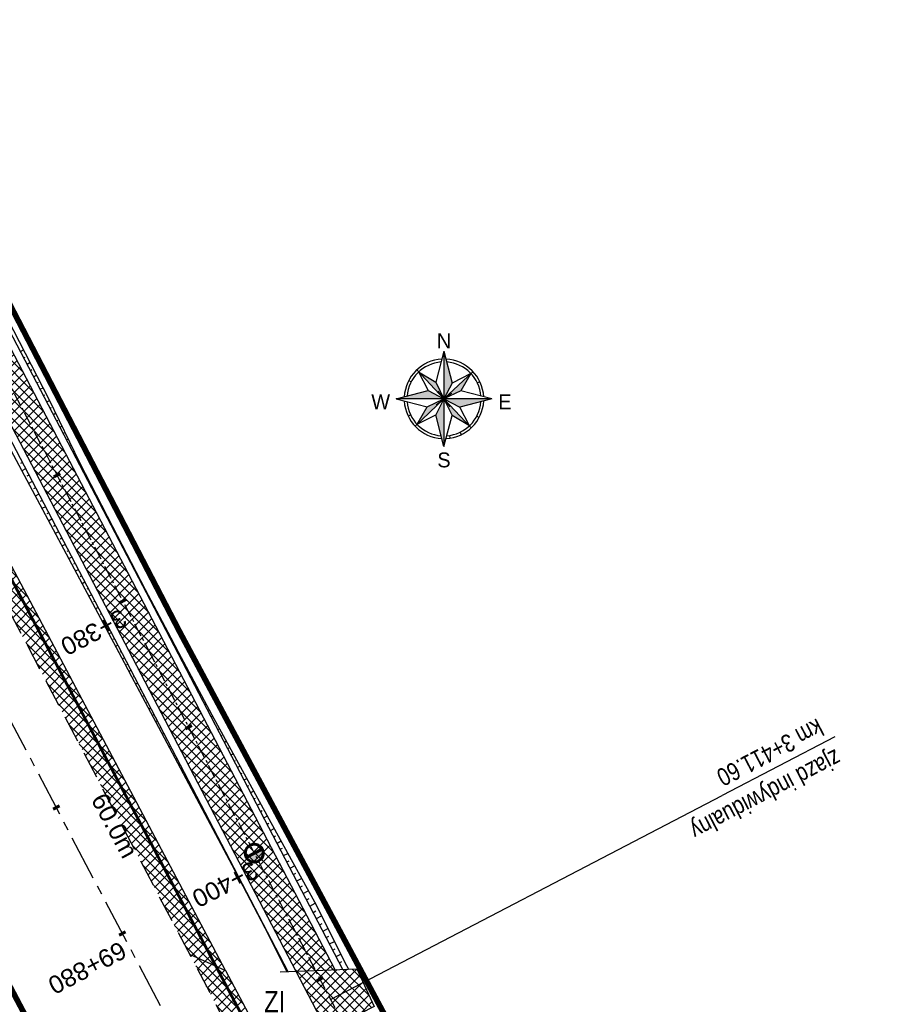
# Model space of a CAD drawing. Header units: metres. Extents: x 7529682 to 7533711, y 5721186 to 5727842.
# Tile 22 of 110: x 7531284 to 7531346, y 5724785 to 5724854. Entities that reach past the tile are written whole.
import ezdxf
from ezdxf.enums import TextEntityAlignment as Align

# ---------------------------------------------------------------- set-up
doc = ezdxf.new("R2010")
doc.units = ezdxf.units.M
for name, pattern in [('817-dzialki-09-05-04$0$HIDDEN', [0.375, 0.25, -0.125]), ('CENTER', [50.8, 31.75, -6.35, 6.35, -6.35]), ('HIDDEN', [9.525, 6.35, -3.175])]:
    doc.linetypes.add(name, pattern=pattern)
for name, color, linetype in [('C-DROGI-SYTUACJA-ETYKIETY', 7, 'Continuous'), ('D-hatch-pobocza', 131, 'Continuous'), ('D-hatch-zjazdy-BA', 244, 'Continuous'), ('D-hatch-zjazdy-kruszywo', 111, 'Continuous'), ('D-pobocza', 7, 'Continuous'), ('D-skarpa', 7, 'Continuous'), ('D-skarpa-kreskowanie', 7, 'Continuous')]:
    doc.layers.add(name, color=color, linetype=linetype)
doc.layers.add('D-hatch-ciag-pieszo-rowerowy', color=7, linetype='Continuous', lineweight=13, true_color=0xff9f80)
doc.layers.add('D-LR-etap-III', color=7, linetype='817-dzialki-09-05-04$0$HIDDEN', lineweight=50, true_color=0xff1aff)
for name, color, linetype, lineweight in [('D-krawędzie', 7, 'Continuous', 30), ('D-obrzeża', 7, 'Continuous', 30), ('D-opisy', 7, 'Continuous', 30), ('D-oś', 10, 'CENTER', 30), ('D-zjazdy', 7, 'Continuous', 30), ('D-zjazdy-opis', 7, 'Continuous', 30), ('PARSI', 252, 'Continuous', 13), ('Sieci-T-kanal technologiczny', 4, 'kt kanał technologiczny', 30)]:
    doc.layers.add(name, color=color, linetype=linetype, lineweight=lineweight)
doc.layers.add('D-opis-KT-dlugosci', color=7, linetype='Continuous', true_color=0xff8000)
doc.layers.add('poprzeczki', color=7, linetype='Continuous', true_color=0x0000c7)
doc.styles.add('2mm08', font='arial.ttf', dxfattribs={"width": 0.8})
doc.styles.add('ARIAL', font='arial.ttf', dxfattribs={"height": 1})
doc.styles.add('North Arrow Text', font='txt', dxfattribs={"height": 0.1})
doc.styles.get("Standard").update_dxf_attribs({"font": 'arial.ttf'})
doc.linetypes.add('kt kanał technologiczny', pattern='A,1,-0.8,["kt",Standard,S=0.5,R=0,X=-0.7,Y=-0.15],-0.3', length=2.1)
pattern_1 = [(45, (0.88535, 0.46493), (-0.33675960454, 0.33675960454), []), (135, (0.88535, 0.46493), (-0.33675960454, -0.33675960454), [])]
pattern_2 = [(45, (0, 0), (-0.33675960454, 0.33675960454), []), (135, (0, 0), (-0.33675960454, -0.33675960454), [])]

# ---------------------------------------------------------------- blocks, each defined once
blk = doc.blocks.new('KRZYZ')
at = {"layer": 'PARSI'}
for p, q in [((5, 0), (-5, 0)), ((0, -5), (0, 5))]:
    blk.add_line(p, q, dxfattribs=at)
blk = doc.blocks.new('orientacja')
at = {"layer": 'D-opisy', "lineweight": 25}
h = blk.add_hatch(color=256, dxfattribs=at)
h.paths.add_polyline_path([(6529063.97, 5548109.12), (6529063.97, 5548093.21), (6529066.73, 5548098.47)])
h.paths.add_polyline_path([(6529072.97, 5548101.66), (6529063.97, 5548093.21), (6529069.55, 5548095.88)])
h.paths.add_polyline_path([(6529079.89, 5548093.21), (6529063.97, 5548093.21), (6529069.23, 5548090.45)])
h.paths.add_polyline_path([(6529063.97, 5548093.21), (6529066.65, 5548087.63), (6529072.42, 5548084.21)])
h.paths.add_polyline_path([(6529063.97, 5548093.21), (6529061.21, 5548087.94), (6529063.97, 5548077.29)])
h.paths.add_polyline_path([(6529063.97, 5548093.21), (6529058.4, 5548090.53), (6529054.98, 5548084.75)])
h.paths.add_polyline_path([(6529058.71, 5548095.97), (6529048.06, 5548093.21), (6529063.97, 5548093.21)])
h.paths.add_polyline_path([(6529061.29, 5548098.78), (6529055.52, 5548102.2), (6529063.97, 5548093.21)])
for points in [[(6529063.97, 5548109.12), (6529061.29, 5548098.78)], [(6529063.97, 5548109.12), (6529063.97, 5548077.29)], [(6529063.97, 5548109.12), (6529066.73, 5548098.47)], [(6529063.97, 5548093.21), (6529054.89, 5548102.87)], [(6529055.52, 5548102.2), (6529058.71, 5548095.97)], [(6529055.52, 5548102.2), (6529061.29, 5548098.78)], [(6529063.97, 5548093.21), (6529073.64, 5548102.28)], [(6529052.23, 5548099.36), (6529053.04, 5548098.94)], [(6529061.29, 5548098.78), (6529063.97, 5548093.21)], [(6529072.97, 5548101.66), (6529066.73, 5548098.47)], [(6529072.97, 5548101.66), (6529069.55, 5548095.88)], [(6529075.92, 5548098.95), (6529075.1, 5548098.55)], [(6529048.06, 5548093.21), (6529058.71, 5548095.97)], [(6529058.71, 5548095.97), (6529063.97, 5548093.21)], [(6529066.73, 5548098.47), (6529063.97, 5548093.21)], [(6529069.55, 5548095.88), (6529063.97, 5548093.21)], [(6529079.89, 5548093.21), (6529069.55, 5548095.88)], [(6529079.89, 5548093.21), (6529048.06, 5548093.21)], [(6529048.06, 5548093.21), (6529058.4, 5548090.53)], [(6529063.97, 5548093.21), (6529054.31, 5548084.13)], [(6529058.4, 5548090.53), (6529063.97, 5548093.21)], [(6529063.97, 5548093.21), (6529061.21, 5548087.94)], [(6529063.97, 5548093.21), (6529073.05, 5548083.54)], [(6529063.97, 5548093.21), (6529069.23, 5548090.45)], [(6529063.97, 5548093.21), (6529066.65, 5548087.63)], [(6529079.89, 5548093.21), (6529069.23, 5548090.45)], [(6529054.98, 5548084.75), (6529058.4, 5548090.53)], [(6529072.42, 5548084.21), (6529069.23, 5548090.45)], [(6529052.02, 5548087.46), (6529052.85, 5548087.86)], [(6529054.98, 5548084.75), (6529061.21, 5548087.94)], [(6529063.97, 5548077.29), (6529061.21, 5548087.94)], [(6529063.97, 5548077.29), (6529066.65, 5548087.63)], [(6529072.42, 5548084.21), (6529066.65, 5548087.63)], [(6529074.9, 5548087.47), (6529075.71, 5548087.05)], [(6529065.76, 5548080.99), (6529065.89, 5548080.09)], [(6529069.32, 5548082.08), (6529069.72, 5548081.26)]]:
    blk.add_lwpolyline(points, dxfattribs=at)
for radius, start, end in [(13.26, 92.995, 177.005), (12.34, 94.3434, 175.6566), (13.26, 2.995, 87.005), (12.34, 4.3434, 85.6566), (13.26, 182.995, 267.005), (12.34, 184.3434, 265.6566), (13.26, 272.995, 357.005), (12.34, 274.3434, 355.6566)]:
    blk.add_arc((6529063.97, 5548093.21), radius, start, end, dxfattribs=at)
at = {"layer": 'D-opisy', "lineweight": 25, "xscale": 0.6489600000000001, "yscale": 0.6489600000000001, "zscale": 0.6489600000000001, "rotation": 306.822681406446}
blk.add_blockref('KRZYZ', (6529063.97, 5548093.21), dxfattribs=at)
at = {"layer": 'D-opisy', "lineweight": 25, "style": 'North Arrow Text'}
for s, p in [('N', (6529063.97, 5548108.61)), ('W', (6529042.87, 5548088.29)), ('E', (6529084.28, 5548088.29)), ('S', (6529063.97, 5548068.88))]:
    blk.add_text(s, height=4.96, dxfattribs=at).set_placement(p, align=Align.BOTTOM_CENTER)
blk = doc.blocks.new('AeccTickLine')
at = {"color": 0, "linetype": 'ByBlock', "lineweight": -2}
blk.add_line((0, 1), (0, -1), dxfattribs=at)
blk = doc.blocks.new('kilometraz')
at = {"linetype": 'ByBlock', "lineweight": -2}
blk.add_hatch(color=0, dxfattribs=at).paths.add_polyline_path([(0, -0.28125, 0.41421356), (0.28125, 0, 0.41421356), (0, 0.28125)])
at = {"color": 0, "linetype": 'ByBlock', "lineweight": -2}
blk.add_line((0, 0.28125), (0, -0.28125), dxfattribs=at)
blk.add_circle((0, 0), 0.28125, dxfattribs=at)

msp = doc.modelspace()

# ---------------------------------------------------------------- hatches: boundary and pattern name
at = {"layer": 'D-hatch-ciag-pieszo-rowerowy'}
h = msp.add_hatch(dxfattribs=at)
h.set_pattern_fill('ANSI37', color=256, scale=0.15, style=0)
h.set_pattern_definition(pattern_1)
h.paths.add_polyline_path([(7531176.002, 5725035.633), (7531173.776, 5725034.493), (7531202.515, 5724979.795), (7531233.696, 5724920.95), (7531258.824, 5724873.473), (7531292.225, 5724809.507), (7531303.703, 5724787.477), (7531306.47, 5724787.579), (7531294.441, 5724810.665), (7531261.037, 5724874.637), (7531235.905, 5724922.12), (7531204.726, 5724980.962)])
at = {"layer": 'D-hatch-pobocza'}
h = msp.add_hatch(dxfattribs=at)
h.set_pattern_fill('ANSI37', color=256, scale=0.15, style=0)
h.set_pattern_definition(pattern_2)
h.paths.add_polyline_path([(7531224.12, 5724929.62), (7531213.15, 5724949.98), (7531200.73, 5724973.91), (7531188.83, 5724996.41), (7531176.89, 5725019.33), (7531166.91, 5725038.07), (7531158.98, 5725054.059), (7531158.142, 5725051.386), (7531167.38, 5725033.767), (7531197.165, 5724976.988), (7531228.151, 5724918.034), (7531253.153, 5724870.491), (7531286.796, 5724806.654), (7531296.235, 5724788.675), (7531298.776, 5724787.518), (7531278.14, 5724826.49), (7531263.88, 5724853.83), (7531259.01, 5724862.85), (7531247.51, 5724884.88), (7531235.21, 5724908.21)])
at = {"layer": 'D-hatch-zjazdy-BA'}
h = msp.add_hatch(dxfattribs=at)
h.set_pattern_fill('ANSI37', color=256, scale=0.15, style=0)
h.set_pattern_definition(pattern_1)
h.paths.add_polyline_path([(7531305.884, 5724783.292), (7531309.218, 5724784.999), (7531307.992, 5724787.635), (7531303.703, 5724787.477)])
at = {"layer": 'D-hatch-zjazdy-kruszywo'}
h = msp.add_hatch(dxfattribs=at)
h.set_pattern_fill('ANSI37', color=256, scale=0.15, style=0)
h.set_pattern_definition(pattern_2)
h.paths.add_polyline_path([(7531298.776, 5724787.518), (7531296.235, 5724788.675), (7531302.441, 5724776.853), (7531302.377, 5724780.719)])

# ---------------------------------------------------------------- linework, layer by layer
at = {"layer": 'D-krawędzie', "linetype": 'HIDDEN', "ltscale": 0.3, "flags": 128}
msp.add_lwpolyline([(7530572.01, 5726166.06), (7530599.74, 5726113.52), (7530641.555, 5726032.008), (7530660.961, 5725995.07), (7530689.128, 5725941.54), (7530707.336, 5725907.032), (7530725.256, 5725873.093), (7530743.97, 5725837.654), (7530770.527, 5725787.119), (7530787.864, 5725754.267), (7530809.898, 5725712.542), (7530824.739, 5725684.389), (7530840.856, 5725653.693), (7530860.675, 5725616.154), (7530865.283, 5725607.394), (7530878.05, 5725583.08), (7530918.172, 5725507.178), (7530950.163, 5725446.305), (7530993.419, 5725364.265), (7531022.766, 5725308.719), (7531053.81, 5725249.872), (7531081.166, 5725197.875), (7531103.902, 5725154.541), (7531128.123, 5725108.448), (7531149.3, 5725068.25), (7531167.38, 5725033.767), (7531197.165, 5724976.988), (7531228.151, 5724918.034), (7531253.153, 5724870.491), (7531286.796, 5724806.654), (7531306.74, 5724768.665), (7531335.094, 5724714.652), (7531357.319, 5724672.439), (7531373.645, 5724641.454), (7531392.162, 5724605.999), (7531418.48, 5724555.853), (7531439.727, 5724515.582), (7531476.36, 5724446.19), (7531491.8, 5724416.76), (7531531.9, 5724339.933), (7531557.227, 5724291.659), (7531569.852, 5724267.577), (7531591.376, 5724226.548), (7531610.004, 5724191.103), (7531616.883, 5724177.999), (7531629.985, 5724153.025), (7531641.007, 5724132.022), (7531664.906, 5724087.617), (7531677.644, 5724064.786), (7531683.112, 5724054.988), (7531686.753, 5724048.18), (7531695.448, 5724031.697), (7531703.749, 5724015.917), (7531709.214, 5724005.514), (7531719.389, 5723986.147), (7531726.295, 5723973), (7531732.741, 5723960.736), (7531735.13, 5723956.19)], dxfattribs=at)
at = {"layer": 'D-LR-etap-III', "ltscale": 10, "flags": 128}
msp.add_lwpolyline([(7531750.474, 5723895.103, 0.4, 0.4, 0), (7531750.505, 5723895.13, 0.4, 0.4, 0), (7531682.71, 5724022.92, 0.4, 0.4, 0), (7531619.177, 5724147.204, 0.4, 0.4, 0), (7531592.309, 5724198.489, 0.4, 0.4, 0), (7531553.264, 5724272.919, 0.4, 0.4, 0), (7531504.02, 5724366.79, 0.4, 0.4, 0), (7531482.09, 5724407.62, 0.4, 0.4, 0), (7531412.35, 5724541.183, 0.4, 0.4, 0), (7531388.464, 5724586.93, 0.4, 0.4, 0), (7531345.12, 5724669.94, 0.4, 0.4, 0), (7531127.66, 5725081.67, 0.4, 0.4, 0), (7531059.253, 5725211.041, 0.4, 0.4, 0), (7531008.007, 5725307.954, 0.4, 0.4, 0), (7530964.182, 5725390.836, 0.4, 0.4, 0), (7530914.557, 5725484.684, 0.4, 0.4, 0), (7530865.243, 5725577.494, 0.4, 0.4, 0), (7530840.085, 5725624.059, 0.4, 0.4, 0), (7530802.56, 5725694.925, 0.4, 0.4, 0), (7530755.54, 5725787.51, 0.4, 0.4, 0), (7530708.718, 5725876.303, 0.4, 0.4, 0), (7530695.12, 5725902.09, 0.4, 0.4, 0), (7530642.914, 5726001.078, 0.4, 0.4, 0), (7530634.935, 5726016.147, 0.4, 0.4, 0), (7530610.82, 5726061.93, 0.4, 0.4, 0), (7530610.82, 5726061.93, 0.4, 0.4, 0), (7530607.21, 5726063.51, 0.4, 0.4, 0), (7530597.42, 5726080.68, 0.4, 0.4, 0), (7530591.16, 5726088.44, 0.4, 0.4, 0), (7530581.28, 5726107.21, 0.4, 0.4, 0), (7530571.29, 5726130.56, 0.4, 0.4, 0), (7530549.555, 5726171.527, 0.4, 0.4, 0), (7530531.014, 5726206.474, 0.4, 0.4, 0), (7530516.461, 5726236.017, 0.4, 0.4, 0), (7530500.799, 5726266.141, 0.4, 0.4, 0), (7530491.35, 5726283.94, 0.4, 0.4, 0), (7530482.4, 5726303.41, 0.4, 0.4, 0), (7530482.4, 5726303.41, 0.4, 0.4, 0), (7530450.41, 5726357.28, 0.4, 0.4, 0), (7530397.759, 5726458.5, 0.4, 0.4, 0), (7530334.708, 5726583.665, 0.4, 0.4, 0), (7530303.939, 5726645.168, 0.4, 0.4, 0), (7530300.51, 5726651.778, 0.4, 0.4, 0), (7530289.214, 5726671.967, 0.4, 0.4, 0), (7530281.54, 5726685.57, 0.4, 0.4, 0), (7530261.371, 5726724.163, 0.4, 0.4, 0), (7530254.03, 5726738.21, 0.4, 0.4, 0), (7530197.22, 5726845.06, 0.4, 0.4, 0), (7530194.71, 5726849.15, 0.4, 0.4, 0), (7530195.92, 5726850.75, 0.4, 0.4, 0), (7530170.547, 5726892.961, 0.4, 0.4, 0), (7530143.175, 5726945.066, 0.4, 0.4, 0), (7530105.06, 5727018.32, 0.4, 0.4, 0), (7530100.06, 5727027.16, 0.4, 0.4, 0), (7530062.319, 5727099.625, 0.4, 0.4, 0), (7530015.379, 5727189.42, 0.4, 0.4, 0), (7529983.208, 5727250.207, 0.4, 0.4, 0), (7529953.284, 5727306.747, 0.4, 0.4, 0), (7529900.671, 5727406.159, 0.4, 0.4, 0), (7529890.63, 5727425.131, 0.4, 0.4, 0), (7529875.155, 5727454.426, 0.4, 0.4, 0), (7529857.56, 5727487.787, 0.4, 0.4, 0), (7529835.194, 5727530.193, 0.4, 0.4, 0), (7529811.741, 5727574.662, 0.4, 0.4, 0), (7529792.102, 5727611.923, 0.4, 0.4, 0), (7529768.066, 5727657.47, 0.4, 0.4, 0), (7529755.211, 5727682.131, 0.4, 0.4, 0), (7529753.31, 5727681.13, 0.4, 0.4, 0), (7529739.21, 5727707.77, 0.4, 0.4, 0), (7529735.395, 5727711.252, 0.4, 0.4, 0), (7529725.42, 5727730.2, 0.4, 0.4, 0), (7529723.55, 5727729.88, 0.4, 0.4, 0), (7529695.567, 5727782.932, 0.4, 0.4, 0), (7529717.68, 5727794.024, 0.4, 0.4, 0), (7529736.275, 5727758.647, 0.4, 0.4, 0), (7529736.275, 5727758.647, 0.4, 0.4, 0), (7529744.511, 5727750.406, 0.4, 0.4, 0), (7529744.511, 5727750.406, 0.4, 0.4, 0), (7529750.283, 5727738.55, 0.4, 0.4, 0), (7529777.109, 5727687.569, 0.4, 0.4, 0), (7529796.515, 5727651.33, 0.4, 0.4, 0), (7529814.938, 5727616.793, 0.4, 0.4, 0), (7529839.007, 5727572.304, 0.4, 0.4, 0), (7529860.618, 5727532.509, 0.4, 0.4, 0), (7529882.349, 5727491.504, 0.4, 0.4, 0), (7529904.865, 5727449.096, 0.4, 0.4, 0), (7529920.747, 5727418.885, 0.4, 0.4, 0), (7529946.677, 5727368.547, 0.4, 0.4, 0), (7529972.025, 5727320.573, 0.4, 0.4, 0), (7529987.74, 5727290.153, 0.4, 0.4, 0), (7529996.497, 5727273.662, 0.4, 0.4, 0), (7530017.541, 5727234.203, 0.4, 0.4, 0), (7530033.054, 5727204.864, 0.4, 0.4, 0), (7530051.623, 5727170.223, 0.4, 0.4, 0), (7530069.277, 5727137.016, 0.4, 0.4, 0), (7530089.385, 5727097.534, 0.4, 0.4, 0), (7530109.713, 5727060.747, 0.4, 0.4, 0), (7530136.77, 5727011.64, 0.4, 0.4, 0), (7530162.447, 5726962.744, 0.4, 0.4, 0), (7530187.674, 5726916.992, 0.4, 0.4, 0), (7530207.821, 5726879.335, 0.4, 0.4, 0), (7530230.626, 5726834.519, 0.4, 0.4, 0), (7530262.288, 5726776.618, 0.4, 0.4, 0), (7530277.51, 5726760.213, 0.4, 0.4, 0), (7530286.037, 5726744.107, 0.4, 0.4, 0), (7530288.097, 5726735.884, 0.4, 0.4, 0), (7530290.394, 5726725.047, 0.4, 0.4, 0), (7530296.177, 5726713.583, 0.4, 0.4, 0), (7530302.726, 5726701.182, 0.4, 0.4, 0), (7530325.685, 5726657.466, 0.4, 0.4, 0), (7530343.244, 5726623.649, 0.4, 0.4, 0), (7530360.23, 5726591.747, 0.4, 0.4, 0), (7530383.209, 5726548.059, 0.4, 0.4, 0), (7530406.018, 5726503.606, 0.4, 0.4, 0), (7530427.465, 5726462.62, 0.4, 0.4, 0), (7530447.928, 5726424.388, 0.4, 0.4, 0), (7530471.127, 5726379.921, 0.4, 0.4, 0), (7530490.501, 5726343.033, 0.4, 0.4, 0), (7530509.499, 5726306.733, 0.4, 0.4, 0), (7530529.89, 5726267.244, 0.4, 0.4, 0), (7530543.852, 5726238.99, 0.4, 0.4, 0), (7530554.809, 5726218.944, 0.4, 0.4, 0), (7530559.027, 5726212.223, 0.4, 0.4, 0), (7530563.061, 5726206.41, 0.4, 0.4, 0), (7530566.934, 5726200.464, 0.4, 0.4, 0), (7530569.771, 5726194.902, 0.4, 0.4, 0), (7530571.473, 5726191.282, 0.4, 0.4, 0), (7530572.839, 5726188.025, 0.4, 0.4, 0), (7530575.295, 5726182.035, 0.4, 0.4, 0), (7530579.737, 5726173.306, 0.4, 0.4, 0), (7530583.3, 5726167.41, 0.4, 0.4, 0), (7530593.4, 5726163.33, 0.4, 0.4, 0), (7530598.618, 5726155.264, 0.4, 0.4, 0), (7530608.258, 5726140.497, 0.4, 0.4, 0), (7530603.27, 5726136.83, 0.4, 0.4, 0), (7530606.53, 5726131.84, 0.4, 0.4, 0), (7530604.239, 5726124.217, 0.4, 0.4, 0), (7530605.847, 5726121.63, 0.4, 0.4, 0), (7530608.972, 5726116.164, 0.4, 0.4, 0), (7530618.114, 5726097.791, 0.4, 0.4, 0), (7530651.213, 5726034.96, 0.4, 0.4, 0), (7530670.244, 5725998.611, 0.4, 0.4, 0), (7530698.075, 5725945.953, 0.4, 0.4, 0), (7530716.506, 5725911.305, 0.4, 0.4, 0), (7530735.223, 5725875.667, 0.4, 0.4, 0), (7530752.504, 5725842.155, 0.4, 0.4, 0), (7530778.311, 5725793.501, 0.4, 0.4, 0), (7530797.5, 5725756.382, 0.4, 0.4, 0), (7530812.519, 5725728.289, 0.4, 0.4, 0), (7530820.039, 5725713.16, 0.4, 0.4, 0), (7530822.422, 5725710.194, 0.4, 0.4, 0), (7530833.155, 5725688.801, 0.4, 0.4, 0), (7530849.629, 5725656.159, 0.4, 0.4, 0), (7530867.983, 5725621.964, 0.4, 0.4, 0), (7530872.63, 5725612.888, 0.4, 0.4, 0), (7530880.354, 5725597.595, 0.4, 0.4, 0), (7530883.839, 5725593.389, 0.4, 0.4, 0), (7530891.782, 5725587.763, 0.4, 0.4, 0), (7530895.039, 5725584.281, 0.4, 0.4, 0), (7530897.034, 5725580.941, 0.4, 0.4, 0), (7530900.952, 5725579.946, 0.4, 0.4, 0), (7530904.81, 5725571.977, 0.4, 0.4, 0), (7530903.682, 5725568.566, 0.4, 0.4, 0), (7530908.901, 5725558.845, 0.4, 0.4, 0), (7530910.252, 5725545.672, 0.4, 0.4, 0), (7530912.873, 5725538.646, 0.4, 0.4, 0), (7530945.278, 5725478.464, 0.4, 0.4, 0), (7530959.692, 5725450.246, 0.4, 0.4, 0), (7531002.827, 5725368.192, 0.4, 0.4, 0), (7531044.704, 5725290.314, 0.4, 0.4, 0), (7531064.099, 5725253.213, 0.4, 0.4, 0), (7531083.01, 5725216.678, 0.4, 0.4, 0), (7531113.013, 5725158.466, 0.4, 0.4, 0), (7531137.364, 5725113.071, 0.4, 0.4, 0), (7531150.831, 5725086.712, 0.4, 0.4, 0), (7531159.746, 5725076.641, 0.4, 0.4, 0), (7531166.31, 5725074.58, 0.4, 0.4, 0), (7531172.29, 5725062.58, 0.4, 0.4, 0), (7531170.59, 5725055.606, 0.4, 0.4, 0), (7531173.733, 5725044.081, 0.4, 0.4, 0), (7531215.342, 5724964.86, 0.4, 0.4, 0), (7531238.054, 5724921.685, 0.4, 0.4, 0), (7531262.39, 5724875.283, 0.4, 0.4, 0), (7531295.587, 5724811.266, 0.4, 0.4, 0), (7531348.488, 5724712.363, 0.4, 0.4, 0), (7531363.741, 5724682.684, 0.4, 0.4, 0), (7531366.987, 5724675.865, 0.4, 0.4, 0), (7531382.541, 5724646.111, 0.4, 0.4, 0), (7531401.299, 5724610.875, 0.4, 0.4, 0), (7531428.965, 5724558.862, 0.4, 0.4, 0), (7531449.111, 5724520.398, 0.4, 0.4, 0), (7531477.293, 5724465.831, 0.4, 0.4, 0), (7531500.996, 5724421.113, 0.4, 0.4, 0), (7531512.122, 5724400.549, 0.4, 0.4, 0), (7531513.782, 5724396.757, 0.4, 0.4, 0), (7531526.32, 5724379.39, 0.4, 0.4, 0), (7531566.784, 5724302.736, 0.4, 0.4, 0), (7531612.277, 5724225.61, 0.4, 0.4, 0), (7531620.493, 5724210.548, 0.4, 0.4, 0), (7531631.578, 5724196.258, 0.4, 0.4, 0), (7531653.484, 5724152.434, 0.4, 0.4, 0), (7531661.151, 5724128.494, 0.4, 0.4, 0), (7531673.881, 5724101.186, 0.4, 0.4, 0), (7531684.691, 5724081.184, 0.4, 0.4, 0), (7531699.212, 5724051.17, 0.4, 0.4, 0), (7531704.034, 5724040.584, 0.4, 0.4, 0), (7531704.034, 5724040.584, 0.4, 0.4, 0), (7531703.913, 5724037.17, 0.4, 0.4, 0), (7531736.42, 5723969.232, 0.4, 0.4, 0), (7531738.285, 5723967.699, 0.4, 0.4, 0), (7531742.181, 5723962.346, 0.4, 0.4, 0), (7531744.286, 5723958.616, 0.4, 0.4, 0), (7531755.393, 5723944.193, 0.4, 0.4, 0), (7531758.69, 5723936.76, 0.4, 0.4, 0), (7531780.08, 5723929.25, 0.4, 0.4, 0), (7531792.612, 5723906.338, 0.4, 0.4, 0), (7531792.612, 5723906.338, 0.4, 0.4, 0), (7531756.962, 5723883.055, 0.4, 0.4, 0), (7531750.46, 5723895.13, 0.4, 0.4, 0), (7531750.46, 5723895.13, 0, 0, 0)], format="xyseb", dxfattribs=at)
at = {"layer": 'D-obrzeża'}
for points in [[(7531306.47, 5724787.579), (7531294.441, 5724810.665), (7531261.037, 5724874.637), (7531235.905, 5724922.12), (7531204.726, 5724980.962), (7531173.078, 5725041.197, -0.068789), (7531170.289, 5725048.924), (7531169.644, 5725051.962, 0.068574), (7531168.256, 5725055.815), (7531166.709, 5725058.764, -0.29099), (7531166.888, 5725060.903), (7531168.105, 5725062.505)], [(7531162.547, 5725061.318), (7531165.882, 5725054.959, -0.068574), (7531167.27, 5725051.106), (7531167.915, 5725048.068, 0.068789), (7531170.704, 5725040.34), (7531202.515, 5724979.795), (7531233.696, 5724920.95), (7531258.824, 5724873.473), (7531292.225, 5724809.507), (7531312.052, 5724771.454), (7531340.423, 5724719.339, -0.00902), (7531345.426, 5724709.741), (7531362.629, 5724675.233), (7531378.958, 5724644.242), (7531397.477, 5724608.783), (7531423.79, 5724558.646), (7531445.036, 5724518.378), (7531473.71, 5724463.87), (7531497.095, 5724419.316), (7531505.905, 5724402.511, -0.033171), (7531508.586, 5724396.451), (7531511.248, 5724389.164)]]:
    msp.add_lwpolyline(points, format="xyb", dxfattribs=at)
at = {"layer": 'D-oś', "ltscale": 0.03}
msp.add_lwpolyline([(7531156.869, 5725074.83), (7531166.993, 5725055.55, -0.068732), (7531168.479, 5725051.432), (7531169.1, 5725048.503, 0.068783), (7531171.89, 5725040.776), (7531203.621, 5724980.378), (7531234.8, 5724921.535), (7531259.931, 5724874.055), (7531293.333, 5724810.086), (7531313.16, 5724772.033), (7531341.529, 5724719.923, -0.009023), (7531346.533, 5724710.322), (7531363.735, 5724675.815), (7531380.065, 5724644.823), (7531398.584, 5724609.363), (7531424.897, 5724559.228), (7531446.142, 5724518.961), (7531474.816, 5724464.452), (7531498.201, 5724419.897)], format="xyb", dxfattribs=at)
at = {"layer": 'D-oś', "ltscale": 0.1}
msp.add_lwpolyline([(7531488.683, 5724414.901), (7531465.302, 5724459.448), (7531436.63, 5724513.951), (7531415.383, 5724554.223), (7531389.061, 5724604.375), (7531370.545, 5724639.828), (7531354.222, 5724670.808), (7531331.996, 5724713.024), (7531303.641, 5724767.038), (7531283.699, 5724805.024), (7531250.055, 5724868.862), (7531225.053, 5724916.406), (7531194.065, 5724975.362), (7531164.28, 5725032.142), (7531146.202, 5725066.622)], dxfattribs=at)
at = {"layer": 'D-pobocza'}
for points in [[(7531307.023, 5724787.599), (7531294.884, 5724810.896), (7531261.48, 5724874.869), (7531236.347, 5724922.354), (7531205.169, 5724981.195), (7531173.553, 5725041.368, -0.068789), (7531170.764, 5725049.096), (7531170.119, 5725052.133, 0.068574), (7531168.73, 5725055.986), (7531167.152, 5725058.996, -0.29099), (7531167.286, 5725060.6), (7531168.707, 5725062.47)], [(7531162.212, 5725060.882), (7531165.407, 5725054.788, -0.068574), (7531166.795, 5725050.935), (7531167.44, 5725047.896, 0.068789), (7531170.23, 5725040.168), (7531202.073, 5724979.562), (7531233.254, 5724920.716), (7531258.382, 5724873.241), (7531291.782, 5724809.276), (7531303.156, 5724787.446)]]:
    msp.add_lwpolyline(points, format="xyb", dxfattribs=at)
msp.add_lwpolyline([(7531298.776, 5724787.518), (7531278.14, 5724826.49), (7531263.88, 5724853.83), (7531259.01, 5724862.85), (7531247.51, 5724884.88), (7531235.21, 5724908.21), (7531224.12, 5724929.62), (7531213.15, 5724949.98), (7531200.73, 5724973.91), (7531188.83, 5724996.41), (7531176.89, 5725019.33), (7531166.91, 5725038.07), (7531158.98, 5725054.059), (7531158.142, 5725051.386)], dxfattribs=at)
at = {"layer": 'D-skarpa', "linetype": 'Continuous'}
for points in [[(7531230.708, 5724934.053, -0.000223), (7531256.277, 5724885.356), (7531258.574, 5724880.914), (7531261.648, 5724874.964), (7531263.151, 5724872.011), (7531267.688, 5724863.099), (7531270.049, 5724858.691), (7531272.444, 5724854.301), (7531274.719, 5724849.848), (7531276.999, 5724845.398), (7531279.375, 5724840.998), (7531281.743, 5724836.594), (7531286.35, 5724827.719), (7531288.531, 5724823.211), (7531290.815, 5724818.767), (7531293.119, 5724814.331), (7531294.924, 5724810.915), (7531295.463, 5724809.898), (7531297.815, 5724805.5), (7531302.62, 5724796.728), (7531305.022, 5724792.341), (7531307.283, 5724787.881), (7531307.417, 5724787.613)], [(7531228.71, 5724927.335, -0.000386), (7531236.047, 5724914.248), (7531238.562, 5724909.923), (7531240.908, 5724905.507), (7531247.955, 5724892.266), (7531250.347, 5724887.875), (7531252.783, 5724883.507), (7531255.08, 5724879.065), (7531257.339, 5724874.604), (7531258.085, 5724873.078), (7531259.493, 5724870.101), (7531261.633, 5724865.577), (7531264.108, 5724861.229), (7531266.812, 5724857.001), (7531269.084, 5724852.546), (7531271.476, 5724848.155), (7531280.42, 5724830.262), (7531282.741, 5724825.834), (7531291.634, 5724809.199), (7531292.169, 5724808.196), (7531299.223, 5724794.958), (7531301.525, 5724790.519), (7531303.079, 5724787.454)]]:
    msp.add_lwpolyline(points, format="xyb", dxfattribs=at)
at = {"layer": 'D-skarpa-kreskowanie', "linetype": 'Continuous'}
for p, q in [((7531284.352, 5724831.067, 108.7), (7531284.556, 5724831.174, 108.546)), ((7531284.583, 5724830.624, 108.701), (7531284.685, 5724830.677, 108.625)), ((7531284.814, 5724830.181, 108.702), (7531285.017, 5724830.287, 108.55)), ((7531285.046, 5724829.738, 108.703), (7531285.147, 5724829.79, 108.627)), ((7531285.277, 5724829.294, 108.704), (7531285.478, 5724829.399, 108.553)), ((7531285.509, 5724828.851, 108.705), (7531285.608, 5724828.903, 108.63)), ((7531285.74, 5724828.408, 108.706), (7531285.939, 5724828.512, 108.557)), ((7531285.972, 5724827.965, 108.707), (7531286.07, 5724828.016, 108.633)), ((7531286.203, 5724827.522, 108.708), (7531286.396, 5724827.622, 108.563)), ((7531286.434, 5724827.078, 108.709), (7531286.522, 5724827.124, 108.643)), ((7531286.666, 5724826.635, 108.71), (7531286.825, 5724826.718, 108.59)), ((7531286.897, 5724826.192, 108.711), (7531286.968, 5724826.229, 108.657)), ((7531287.129, 5724825.749, 108.712), (7531287.253, 5724825.814, 108.618)), ((7531287.36, 5724825.305, 108.712), (7531287.414, 5724825.334, 108.672)), ((7531287.592, 5724824.862, 108.713), (7531287.682, 5724824.91, 108.645)), ((7531287.823, 5724824.419, 108.714), (7531287.86, 5724824.438, 108.687)), ((7531288.054, 5724823.976, 108.715), (7531288.111, 5724824.005, 108.673)), ((7531288.286, 5724823.533, 108.716), (7531288.305, 5724823.543, 108.702)), ((7531284.484, 5724823.252, 108.583), (7531284.342, 5724823.178, 108.477)), ((7531284.715, 5724822.809, 108.584), (7531284.436, 5724822.663, 108.374)), ((7531288.517, 5724823.089, 108.717), (7531288.543, 5724823.103, 108.698)), ((7531284.947, 5724822.366, 108.585), (7531284.809, 5724822.294, 108.482)), ((7531288.749, 5724822.646, 108.718), (7531288.761, 5724822.652, 108.709)), ((7531288.98, 5724822.203, 108.719), (7531289.002, 5724822.215, 108.702)), ((7531285.178, 5724821.922, 108.586), (7531284.907, 5724821.781, 108.383)), ((7531285.41, 5724821.479, 108.587), (7531285.276, 5724821.41, 108.487)), ((7531289.212, 5724821.76, 108.72), (7531289.222, 5724821.765, 108.712)), ((7531289.443, 5724821.317, 108.721), (7531289.462, 5724821.327, 108.707)), ((7531285.641, 5724821.036, 108.588), (7531285.379, 5724820.899, 108.391)), ((7531289.674, 5724820.873, 108.722), (7531289.683, 5724820.878, 108.715)), ((7531285.873, 5724820.593, 108.589), (7531285.744, 5724820.525, 108.492)), ((7531286.104, 5724820.15, 108.59), (7531285.85, 5724820.017, 108.399)), ((7531289.906, 5724820.43, 108.723), (7531289.922, 5724820.439, 108.711)), ((7531290.137, 5724819.987, 108.724), (7531290.145, 5724819.991, 108.718)), ((7531286.335, 5724819.706, 108.591), (7531286.211, 5724819.641, 108.497)), ((7531286.567, 5724819.263, 108.592), (7531286.322, 5724819.135, 108.408)), ((7531290.369, 5724819.544, 108.725), (7531290.382, 5724819.55, 108.715)), ((7531286.798, 5724818.82, 108.593), (7531286.678, 5724818.757, 108.502)), ((7531290.6, 5724819.1, 108.726), (7531290.606, 5724819.103, 108.721)), ((7531290.832, 5724818.657, 108.727), (7531290.842, 5724818.663, 108.719)), ((7531287.03, 5724818.377, 108.594), (7531286.793, 5724818.253, 108.416)), ((7531287.261, 5724817.934, 108.595), (7531287.145, 5724817.873, 108.507)), ((7531291.063, 5724818.214, 108.728), (7531291.068, 5724818.217, 108.724)), ((7531287.493, 5724817.49, 108.596), (7531287.265, 5724817.371, 108.424)), ((7531291.294, 5724817.771, 108.728), (7531291.304, 5724817.776, 108.723)), ((7531291.526, 5724817.328, 108.729), (7531291.53, 5724817.33, 108.728)), ((7531287.724, 5724817.047, 108.597), (7531287.612, 5724816.989, 108.513)), ((7531287.955, 5724816.604, 108.598), (7531287.736, 5724816.49, 108.433)), ((7531291.757, 5724816.884, 108.73), (7531291.765, 5724816.889, 108.728)), ((7531288.187, 5724816.161, 108.598), (7531288.079, 5724816.105, 108.518)), ((7531291.989, 5724816.441, 108.731), (7531291.993, 5724816.443, 108.731)), ((7531292.22, 5724815.998, 108.732), (7531292.227, 5724816.002, 108.732)), ((7531288.418, 5724815.717, 108.599), (7531288.208, 5724815.608, 108.441)), ((7531288.65, 5724815.274, 108.6), (7531288.547, 5724815.22, 108.523)), ((7531292.458, 5724815.558, 108.734), (7531292.455, 5724815.557, 108.734)), ((7531292.689, 5724815.115, 108.736), (7531292.683, 5724815.112, 108.734)), ((7531288.881, 5724814.831, 108.601), (7531288.679, 5724814.726, 108.45)), ((7531289.113, 5724814.388, 108.602), (7531289.014, 5724814.336, 108.528)), ((7531292.92, 5724814.671, 108.738), (7531292.917, 5724814.67, 108.737)), ((7531289.344, 5724813.945, 108.603), (7531289.151, 5724813.844, 108.458)), ((7531293.151, 5724814.228, 108.74), (7531293.146, 5724814.225, 108.736)), ((7531293.382, 5724813.785, 108.741), (7531293.38, 5724813.783, 108.739)), ((7531289.575, 5724813.501, 108.604), (7531289.481, 5724813.452, 108.533)), ((7531289.807, 5724813.058, 108.605), (7531289.622, 5724812.962, 108.466)), ((7531293.614, 5724813.341, 108.742), (7531293.609, 5724813.339, 108.738)), ((7531290.038, 5724812.615, 108.606), (7531289.948, 5724812.568, 108.538)), ((7531293.845, 5724812.898, 108.742), (7531293.843, 5724812.897, 108.741)), ((7531294.076, 5724812.455, 108.743), (7531294.072, 5724812.452, 108.74)), ((7531290.27, 5724812.172, 108.607), (7531290.094, 5724812.08, 108.475)), ((7531290.501, 5724811.729, 108.608), (7531290.415, 5724811.684, 108.543)), ((7531294.307, 5724812.011, 108.744), (7531294.305, 5724812.01, 108.742)), ((7531290.733, 5724811.285, 108.609), (7531290.565, 5724811.198, 108.483)), ((7531294.538, 5724811.568, 108.745), (7531294.535, 5724811.566, 108.742)), ((7531294.77, 5724811.125, 108.745), (7531294.768, 5724811.124, 108.744)), ((7531290.964, 5724810.842, 108.61), (7531290.883, 5724810.8, 108.549)), ((7531291.195, 5724810.399, 108.611), (7531291.037, 5724810.316, 108.491)), ((7531295.002, 5724810.682, 108.744), (7531294.997, 5724810.679, 108.744)), ((7531295.228, 5724810.236, 108.744), (7531295.232, 5724810.238, 108.742)), ((7531291.427, 5724809.956, 108.612), (7531291.35, 5724809.915, 108.554)), ((7531295.459, 5724809.792, 108.745), (7531295.472, 5724809.799, 108.736)), ((7531291.658, 5724809.512, 108.613), (7531291.508, 5724809.434, 108.5)), ((7531291.89, 5724809.069, 108.614), (7531291.817, 5724809.031, 108.559)), ((7531295.69, 5724809.349, 108.746), (7531295.701, 5724809.355, 108.738)), ((7531295.921, 5724808.906, 108.747), (7531295.951, 5724808.921, 108.725)), ((7531292.121, 5724808.626, 108.614), (7531291.979, 5724808.552, 108.508)), ((7531292.352, 5724808.182, 108.615), (7531292.283, 5724808.146, 108.564)), ((7531296.152, 5724808.462, 108.748), (7531296.171, 5724808.472, 108.734)), ((7531292.583, 5724807.739, 108.616), (7531292.449, 5724807.669, 108.516)), ((7531296.383, 5724808.019, 108.749), (7531296.429, 5724808.043, 108.715)), ((7531296.614, 5724807.575, 108.75), (7531296.641, 5724807.589, 108.73)), ((7531292.814, 5724807.295, 108.617), (7531292.749, 5724807.262, 108.569)), ((7531293.045, 5724806.852, 108.618), (7531292.92, 5724806.787, 108.524)), ((7531296.845, 5724807.132, 108.751), (7531296.908, 5724807.164, 108.704)), ((7531293.276, 5724806.409, 108.619), (7531293.215, 5724806.377, 108.574)), ((7531297.077, 5724806.689, 108.752), (7531297.112, 5724806.707, 108.726)), ((7531297.308, 5724806.245, 108.753), (7531297.386, 5724806.286, 108.694)), ((7531293.507, 5724805.965, 108.62), (7531293.39, 5724805.904, 108.532)), ((7531293.738, 5724805.522, 108.621), (7531293.681, 5724805.492, 108.579)), ((7531297.539, 5724805.802, 108.754), (7531297.582, 5724805.824, 108.721)), ((7531297.77, 5724805.358, 108.755), (7531297.865, 5724805.408, 108.683)), ((7531293.969, 5724805.078, 108.622), (7531293.86, 5724805.022, 108.54)), ((7531298.001, 5724804.915, 108.756), (7531298.053, 5724804.942, 108.716)), ((7531294.2, 5724804.635, 108.623), (7531294.148, 5724804.608, 108.584)), ((7531294.431, 5724804.192, 108.624), (7531294.331, 5724804.139, 108.548)), ((7531298.232, 5724804.471, 108.757), (7531298.346, 5724804.531, 108.671)), ((7531298.463, 5724804.028, 108.758), (7531298.524, 5724804.06, 108.711)), ((7531294.662, 5724803.748, 108.625), (7531294.614, 5724803.723, 108.589)), ((7531294.893, 5724803.305, 108.626), (7531294.801, 5724803.257, 108.557)), ((7531298.694, 5724803.585, 108.759), (7531298.826, 5724803.654, 108.659)), ((7531295.124, 5724802.861, 108.627), (7531295.08, 5724802.838, 108.594)), ((7531298.925, 5724803.141, 108.76), (7531298.996, 5724803.178, 108.706)), ((7531299.156, 5724802.698, 108.76), (7531299.307, 5724802.776, 108.647)), ((7531295.355, 5724802.418, 108.628), (7531295.271, 5724802.374, 108.565)), ((7531295.586, 5724801.974, 108.629), (7531295.546, 5724801.954, 108.599)), ((7531299.387, 5724802.254, 108.761), (7531299.467, 5724802.296, 108.701)), ((7531295.817, 5724801.531, 108.63), (7531295.742, 5724801.492, 108.573)), ((7531299.618, 5724801.811, 108.762), (7531299.787, 5724801.899, 108.635)), ((7531299.849, 5724801.367, 108.763), (7531299.938, 5724801.414, 108.696)), ((7531296.048, 5724801.088, 108.63), (7531296.012, 5724801.069, 108.604)), ((7531296.279, 5724800.644, 108.631), (7531296.212, 5724800.609, 108.581)), ((7531300.08, 5724800.924, 108.764), (7531300.268, 5724801.022, 108.623)), ((7531300.311, 5724800.481, 108.765), (7531300.41, 5724800.532, 108.691)), ((7531296.51, 5724800.201, 108.632), (7531296.479, 5724800.184, 108.609)), ((7531300.542, 5724800.037, 108.766), (7531300.748, 5724800.145, 108.611)), ((7531296.741, 5724799.757, 108.633), (7531296.682, 5724799.726, 108.589)), ((7531296.972, 5724799.314, 108.634), (7531296.945, 5724799.3, 108.614)), ((7531300.773, 5724799.594, 108.767), (7531300.881, 5724799.65, 108.686)), ((7531301.004, 5724799.15, 108.768), (7531301.229, 5724799.268, 108.599)), ((7531297.203, 5724798.87, 108.635), (7531297.153, 5724798.844, 108.597)), ((7531301.235, 5724798.707, 108.769), (7531301.352, 5724798.768, 108.681)), ((7531297.434, 5724798.427, 108.636), (7531297.411, 5724798.415, 108.619)), ((7531297.665, 5724797.984, 108.637), (7531297.623, 5724797.961, 108.605)), ((7531301.466, 5724798.264, 108.77), (7531301.71, 5724798.39, 108.587)), ((7531301.697, 5724797.82, 108.771), (7531301.824, 5724797.886, 108.676)), ((7531297.897, 5724797.54, 108.638), (7531297.877, 5724797.53, 108.624)), ((7531298.128, 5724797.097, 108.639), (7531298.093, 5724797.079, 108.613)), ((7531301.928, 5724797.377, 108.772), (7531302.19, 5724797.513, 108.575)), ((7531298.359, 5724796.653, 108.64), (7531298.343, 5724796.645, 108.629)), ((7531302.159, 5724796.933, 108.773), (7531302.295, 5724797.004, 108.671)), ((7531302.39, 5724796.49, 108.774), (7531302.671, 5724796.636, 108.563)), ((7531298.59, 5724796.21, 108.641), (7531298.563, 5724796.196, 108.621)), ((7531298.821, 5724795.767, 108.642), (7531298.81, 5724795.761, 108.633)), ((7531302.621, 5724796.046, 108.775), (7531302.766, 5724796.122, 108.666)), ((7531302.852, 5724795.603, 108.776), (7531303.151, 5724795.759, 108.551)), ((7531299.052, 5724795.323, 108.643), (7531299.034, 5724795.314, 108.629)), ((7531303.083, 5724795.16, 108.776), (7531303.237, 5724795.24, 108.661)), ((7531299.283, 5724794.88, 108.644), (7531299.275, 5724794.876, 108.638)), ((7531299.514, 5724794.436, 108.645), (7531299.498, 5724794.428, 108.633)), ((7531303.315, 5724794.716, 108.777), (7531303.631, 5724794.881, 108.539)), ((7531303.546, 5724794.273, 108.778), (7531303.709, 5724794.358, 108.656)), ((7531299.745, 5724793.993, 108.646), (7531299.737, 5724793.989, 108.639)), ((7531303.777, 5724793.829, 108.779), (7531304.112, 5724794.004, 108.527)), ((7531299.976, 5724793.549, 108.646), (7531299.958, 5724793.54, 108.633)), ((7531300.207, 5724793.106, 108.647), (7531300.198, 5724793.101, 108.64)), ((7531304.008, 5724793.386, 108.78), (7531304.18, 5724793.476, 108.651)), ((7531304.239, 5724792.942, 108.781), (7531304.592, 5724793.127, 108.515)), ((7531300.438, 5724792.663, 108.648), (7531300.419, 5724792.652, 108.634)), ((7531300.669, 5724792.219, 108.649), (7531300.659, 5724792.214, 108.642)), ((7531304.47, 5724792.499, 108.782), (7531304.651, 5724792.594, 108.646)), ((7531304.701, 5724792.056, 108.783), (7531305.07, 5724792.248, 108.506)), ((7531300.9, 5724791.776, 108.65), (7531300.879, 5724791.765, 108.634)), ((7531304.932, 5724791.612, 108.784), (7531305.114, 5724791.707, 108.647)), ((7531301.131, 5724791.332, 108.651), (7531301.12, 5724791.327, 108.643)), ((7531301.362, 5724790.889, 108.652), (7531301.339, 5724790.877, 108.635)), ((7531305.163, 5724791.169, 108.785), (7531305.522, 5724791.356, 108.515)), ((7531301.593, 5724790.445, 108.653), (7531301.581, 5724790.439, 108.645)), ((7531305.394, 5724790.725, 108.786), (7531305.571, 5724790.818, 108.653)), ((7531305.625, 5724790.282, 108.787), (7531305.974, 5724790.464, 108.525)), ((7531301.824, 5724790.002, 108.654), (7531301.795, 5724789.987, 108.645)), ((7531302.055, 5724789.559, 108.655), (7531302.038, 5724789.55, 108.654)), ((7531305.856, 5724789.839, 108.788), (7531306.028, 5724789.928, 108.659)), ((7531306.087, 5724789.395, 108.789), (7531306.426, 5724789.572, 108.534)), ((7531302.247, 5724789.095, 108.661), (7531302.286, 5724789.115, 108.656)), ((7531306.318, 5724788.952, 108.79), (7531306.485, 5724789.039, 108.664)), ((7531302.473, 5724788.649, 108.669), (7531302.495, 5724788.66, 108.663)), ((7531302.699, 5724788.203, 108.677), (7531302.748, 5724788.228, 108.658)), ((7531306.549, 5724788.508, 108.791), (7531306.878, 5724788.68, 108.543)), ((7531306.78, 5724788.065, 108.792), (7531306.942, 5724788.149, 108.67)), ((7531302.926, 5724787.757, 108.685), (7531302.953, 5724787.771, 108.672))]:
    msp.add_line(p, q, dxfattribs=at)
at = {"layer": 'D-zjazdy', "linetype": 'ByBlock', "lineweight": 25}
msp.add_lwpolyline([(7531296.235, 5724788.675), (7531298.776, 5724787.518), (7531302.377, 5724780.719), (7531302.441, 5724776.853)], dxfattribs=at)
at = {"layer": 'D-zjazdy', "lineweight": 25}
msp.add_lwpolyline([(7531302.61, 5724787.437), (7531307.992, 5724787.635), (7531309.218, 5724784.999), (7531305.234, 5724782.958)], dxfattribs=at)
at = {"layer": 'D-zjazdy-opis', "linetype": 'Continuous', "lineweight": 30}
for p in [(7531341.625, 5724803.968), (7531306.151, 5724785.485)]:
    msp.add_line(p, (7531333.682, 5724799.829), dxfattribs=at)
at = {"layer": 'Sieci-T-kanal technologiczny', "ltscale": 2}
msp.add_lwpolyline([(7531498.933, 5724405.316, 0.2, 0.2, 0), (7531471.809, 5724457.712, 0.2, 0.2, 0), (7531444.025, 5724509.763, 0.2, 0.2, 0), (7531416.536, 5724561.968, 0.2, 0.2, 0), (7531389.21, 5724614.259, 0.2, 0.2, 0), (7531361.958, 5724666.588, 0.2, 0.2, 0), (7531334.254, 5724718.68, 0.2, 0.2, 0), (7531306.98, 5724770.998, 0.2, 0.2, 0), (7531279.428, 5724823.17, 0.2, 0.2, 0), (7531252.033, 5724875.424, 0.2, 0.2, 0), (7531224.638, 5724927.679, 0.2, 0.2, 0), (7531197.134, 5724979.875, 0.2, 0.2, 0), (7531169.66, 5725032.077, 0.2, 0.2, 0), (7531142.107, 5725084.26, 0.2, 0.2, 0)], format="xyseb", dxfattribs=at)

# ---------------------------------------------------------------- block references
at = {"layer": 'C-DROGI-SYTUACJA-ETYKIETY', "color": 7, "linetype": 'Continuous', "lineweight": 60, "xscale": 0.25, "yscale": 0.25, "zscale": 0.25, "rotation": 297.6990057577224}
for p in [(7531286.87, 5724798.983), (7531291.518, 5724790.129)]:
    msp.add_blockref('AeccTickLine', p, dxfattribs=at)
at = {"layer": 'D-opisy', "xscale": 0.2109375, "yscale": 0.2109375, "zscale": 0.2109375}
msp.add_blockref('orientacja', (6154089.7, 4554526.822), dxfattribs=at)
at = {"layer": 'poprzeczki', "color": 7, "linetype": 'Continuous', "lineweight": 60}
for p, xscale, yscale, zscale, rotation in [((7531286.917, 5724822.374), 0.25, 0.25, 0.25, 297.572054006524), ((7531291.545, 5724813.509), 0.25, 0.25, 0.25, 297.572054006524), ((7531296.169, 5724804.643), 0.2499999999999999, 0.2499999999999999, 0.2499999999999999, 297.5211080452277), ((7531305.411, 5724786.906), 0.2499999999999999, 0.2499999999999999, 0.2499999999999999, 297.5211080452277)]:
    msp.add_blockref('AeccTickLine', p, dxfattribs=dict(at, xscale=xscale, yscale=yscale, zscale=zscale, rotation=rotation))
at = {"layer": 'poprzeczki', "color": 10, "linetype": 'Continuous', "lineweight": 60, "xscale": 2.249999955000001, "yscale": 2.249999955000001, "zscale": 2.249999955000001, "rotation": 297.5211080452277}
msp.add_blockref('kilometraz', (7531300.79, 5724795.774), dxfattribs=at)

# ---------------------------------------------------------------- texts
at = {"layer": 'C-DROGI-SYTUACJA-ETYKIETY', "color": 7}
for s, rotation, p in [('3+380', 207.57205, (7531291.387, 5724813.003)), ('3+400', 207.52111, (7531300.631, 5724795.268)), ('69+880', 207.69901, (7531291.361, 5724789.623))]:
    msp.add_text(s, height=1.25, rotation=rotation, dxfattribs=at).set_placement(p)
at = {"layer": 'D-opis-KT-dlugosci', "style": 'ARIAL'}
msp.add_text('60.0m', height=1.25, rotation=298.33464, dxfattribs=at).set_placement((7531289.275, 5724799.557))
at = {"layer": 'D-zjazdy-opis', "style": '2mm08', "width": 0.8}
msp.add_text('ZI', height=1.5, dxfattribs=at).set_placement((7531301.482, 5724784.574))
at = {"layer": 'D-zjazdy-opis', "linetype": 'Continuous', "lineweight": 30, "char_height": 1.25, "rotation": 207.52111, "style": '2mm08'}
for s, insert, attachment_point in [('km 3+411.60', (7531340.95, 5724804.18), 1), ('zjazd indywidualny', (7531341.466, 5724803.462), 7)]:
    msp.add_mtext(s, dxfattribs=dict(at, insert=insert, attachment_point=attachment_point))

doc.saveas('drawing.dxf')
